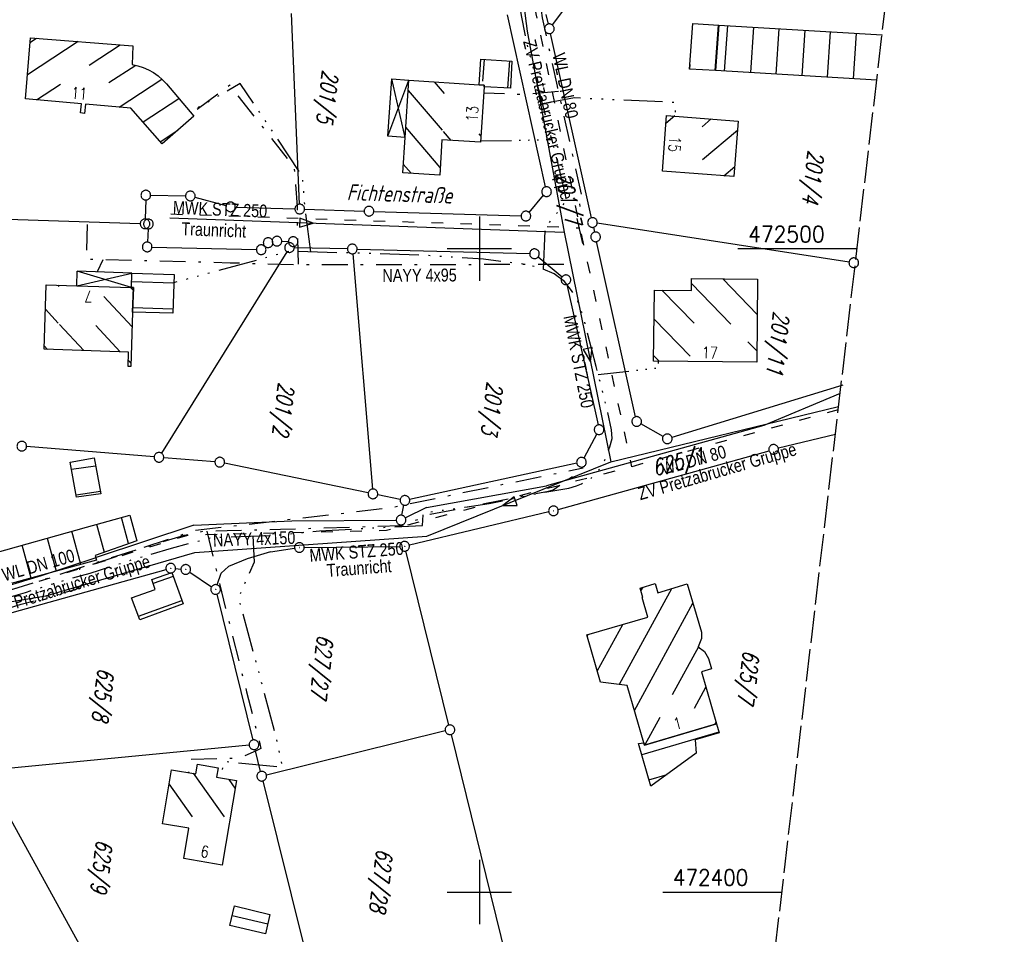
# Model space of a CAD drawing. Extents: x 510637 to 511182, y 471777 to 472747.
# Tile 35 of 42: x 511029 to 511182, y 472393 to 472536. Entities that reach past the tile are written whole.
import ezdxf
from ezdxf.enums import TextEntityAlignment as Align

# ---------------------------------------------------------------- set-up
doc = ezdxf.new("R2010")
doc.units = 0
doc.header["$LTSCALE"] = 10
doc.header["$MEASUREMENT"] = 0
for name, pattern in [('ACAD_ISO03W100', [30, 12, -18]), ('ACAD_ISO14W100', [25.5, 12, -3, 0.5, -3, 0.5, -3, 0.5, -3]), ('LT00', [0]), ('LT08', [0.42, 0.2, -0.1, 0.02, -0.1]), ('LT14', [0.6, 0.5, -0.1])]:
    doc.linetypes.add(name, pattern=pattern)
doc.layers.get('0').update_dxf_attribs({"linetype": 'LT00'})
doc.layers.add('-BLATT_94-RAND', color=7, linetype='LT14', plot=False)
for name, color, linetype in [('ABWASSERLTG', 24, 'LT00'), ('ABWASSERLTG_FLIEßPF', 26, 'Continuous'), ('ABWASSERLTG_TEXT', 26, 'Continuous'), ('DFK_BEB_SCHR', 254, 'LT00'), ('DFK_BEBAUUNG', 250, 'LT00'), ('DFK_BES-NAME', 255, 'LT00'), ('DFK_FLUR_NR', 250, 'LT00'), ('DFK_GZPKT', 250, 'LT00'), ('DFK_KATASTER', 250, 'LT00'), ('STROM_TEXT', 80, 'Continuous'), ('STROM_UNTER', 80, 'LT08'), ('TELEKOM', 210, 'ACAD_ISO14W100'), ('V94_RASTER', 250, 'LT00'), ('WASSERLTG', 130, 'ACAD_ISO03W100'), ('WASSERLTG_TEXT', 130, 'Continuous')]:
    doc.layers.add(name, color=color, linetype=linetype)
doc.styles.get("Standard").update_dxf_attribs({"font": 'romans.shx'})
doc.styles.add('Versorgungsltg', font='ARIAL.TTF', dxfattribs={"width": 0.8, "height": 2})

# ---------------------------------------------------------------- blocks, each defined once
blk = doc.blocks.new('SYMB0003')
at = {"color": 0, "linetype": 'ByBlock'}
for p, q in [((-0.015712, 0), (0.010166, 0.012015)), ((0, -0.021257), (-0.015712, 0)), ((0.010166, 0.012015), (0, -0.021257))]:
    blk.add_line(p, q, dxfattribs=at)
for points in [[(-0.031395, 0.499013), (-0.093691, 0.491144), (-0.154509, 0.475528), (-0.21289, 0.452414), (-0.267913, 0.422164), (-0.318712, 0.385257), (-0.364484, 0.342274), (-0.404509, 0.293893), (-0.438154, 0.240877), (-0.464888, 0.184062), (-0.484292, 0.124345), (-0.496058, 0.062667), (-0.5, 0)], [(-0.5, 0), (-0.496058, -0.062667), (-0.484292, -0.124345), (-0.464888, -0.184062), (-0.438154, -0.240877), (-0.404509, -0.293893), (-0.364485, -0.342274), (-0.318712, -0.385257), (-0.267914, -0.422164), (-0.21289, -0.452414), (-0.154509, -0.475529), (-0.093691, -0.491144), (-0.031395, -0.499014), (0.031395, -0.499014)], [(0.5, 0), (0.496057, 0.062667), (0.484292, 0.124345), (0.464888, 0.184062), (0.438153, 0.240877), (0.404509, 0.293893), (0.364484, 0.342274), (0.318712, 0.385257), (0.267913, 0.422164), (0.21289, 0.452414), (0.154509, 0.475528), (0.093691, 0.491144), (0.031395, 0.499013), (-0.031395, 0.499013)], [(0.031395, -0.499014), (0.093691, -0.491144), (0.154509, -0.475529), (0.21289, -0.452414), (0.267914, -0.422164), (0.318712, -0.385257), (0.364485, -0.342274), (0.404509, -0.293893), (0.438154, -0.240877), (0.464889, -0.184062), (0.484292, -0.124345), (0.496058, -0.062667), (0.5, 0)]]:
    blk.add_lwpolyline(points, dxfattribs=at)
blk = doc.blocks.new('SYMB7010')
at = {"color": 0, "linetype": 'ByBlock'}
for points in [[(-0.031408, 0.499213), (-0.093728, 0.49134), (-0.15457, 0.475719), (-0.212975, 0.452595), (-0.268021, 0.422333), (-0.31884, 0.385411), (-0.36463, 0.342411), (-0.40467, 0.29401), (-0.438329, 0.240973), (-0.465074, 0.184136), (-0.484486, 0.124395), (-0.496256, 0.062692), (-0.5002, 0)], [(-0.5002, 0), (-0.496256, -0.062692), (-0.484486, -0.124395), (-0.465075, -0.184136), (-0.438329, -0.240973), (-0.404671, -0.29401), (-0.36463, -0.342411), (-0.31884, -0.385411), (-0.268021, -0.422333), (-0.212975, -0.452595), (-0.154571, -0.475719), (-0.093728, -0.49134), (-0.031408, -0.499213), (0.031408, -0.499213)], [(0.5002, 0), (0.496256, 0.062692), (0.484485, 0.124395), (0.465074, 0.184136), (0.438329, 0.240973), (0.40467, 0.29401), (0.36463, 0.342411), (0.31884, 0.385411), (0.268021, 0.422333), (0.212975, 0.452595), (0.15457, 0.475719), (0.093728, 0.49134), (0.031408, 0.499213), (-0.031408, 0.499213)], [(0.031408, -0.499213), (0.093728, -0.491341), (0.15457, -0.475719), (0.212975, -0.452595), (0.268021, -0.422333), (0.31884, -0.385411), (0.36463, -0.342411), (0.404671, -0.294011), (0.438329, -0.240974), (0.465075, -0.184136), (0.484486, -0.124395), (0.496256, -0.062692), (0.500201, 0)]]:
    blk.add_lwpolyline(points, dxfattribs=at)
blk = doc.blocks.new('ABWASSER-FLIEßPF')
at = {"layer": 'ABWASSERLTG_FLIEßPF'}
for p, q in [((0, 0), (-0.211, 0.07)), ((-0.211, 0.07), (-0.211, -0.07)), ((-0.211, -0.07), (0, 0))]:
    blk.add_line(p, q, dxfattribs=at)

msp = doc.modelspace()

# ---------------------------------------------------------------- linework, layer by layer
at = {"layer": '-BLATT_94-RAND'}
msp.add_lwpolyline([(510744.52, 472747.01), (510637.26, 471828.25), (511074.29, 471777.23), (511181.55, 472695.99), (510744.52, 472747.01)], dxfattribs=at)
at = {"layer": 'ABWASSERLTG', "flags": 128}
for points in [[(511112.9, 472581.8), (511106.36, 472541.87), (511107.39, 472533.79), (511113.15, 472502.59), (511120.39, 472466.86)], [(511051.88, 472504.79), (511080.3, 472503.75), (511113.15, 472502.59)], [(511032.63, 472446.04), (511055.75, 472452.76), (511091.84, 472455.34), (511120.39, 472466.86), (511155.81, 472475.47)], [(510961.97, 472390.36), (510967.5, 472395.26), (510959.46, 472426.38), (510986.31, 472433.18), (511016.33, 472443.33), (511032.63, 472446.04)]]:
    msp.add_lwpolyline(points, dxfattribs=at)
at = {"layer": 'DFK_BEB_SCHR'}
for p, q in [((511136.63, 472527.69), (511137.12, 472534.75)), ((511138.1, 472527.61), (511138.59, 472534.67)), ((511142.59, 472534.43), (511142.1, 472527.37)), ((511146.09, 472527.13), (511146.58, 472534.2)), ((511150.57, 472533.96), (511150.08, 472526.89)), ((511154.07, 472526.66), (511154.57, 472533.73)), ((511158.56, 472533.49), (511158.07, 472526.42)), ((511162.55, 472533.19), (511162.55, 472533.26)), ((511037.66, 472532.2), (511029.76, 472527.02)), ((511030.15, 472532.07), (511031.15, 472532.72)), ((511039.37, 472528.55), (511044.17, 472531.69)), ((511046.58, 472528.49), (511042.42, 472525.76)), ((511100.72, 472529.42), (511100.46, 472526.06)), ((511104.39, 472524.97), (511104.71, 472529.19)), ((511132.68, 472528.64), (511132.64, 472527.93)), ((511031.15, 472523.15), (511034.89, 472525.6)), ((511044, 472522.01), (511050.63, 472526.36)), ((511094.55, 472524.15), (511093.02, 472525.94)), ((511088.9, 472524.59), (511094.19, 472518.42)), ((511053.29, 472523.32), (511047.72, 472519.67)), ((511130.36, 472520.63), (511128.98, 472519.45)), ((511134.59, 472518.97), (511136, 472520.18)), ((511050.38, 472516.63), (511053.15, 472518.45)), ((511093.89, 472512.63), (511088.53, 472518.88)), ((511094.36, 472518.23), (511095.55, 472516.84)), ((511100.24, 472517.51), (511099.93, 472517.87)), ((511140.08, 472518.4), (511134.67, 472513.79)), ((511088.16, 472513.16), (511089.4, 472511.72)), ((511137.96, 472511.34), (511139.66, 472512.78)), ((511052.49, 472494.66), (511045.95, 472494.87)), ((511143.16, 472489.8), (511137.79, 472495.32)), ((511034.71, 472494.12), (511034.52, 472494.33)), ((511046.22, 472493.51), (511045.79, 472493.97)), ((511133.35, 472488.41), (511128.34, 472493.56)), ((511132.94, 472494.57), (511139.07, 472488.27)), ((511041.65, 472492.55), (511046.03, 472487.85)), ((511032.55, 472490.58), (511034.53, 472488.45)), ((511046.13, 472490.86), (511052.35, 472490.66)), ((511127.13, 472489.07), (511132.74, 472483.3)), ((511034.75, 472488.22), (511038.53, 472484.17)), ((511044.17, 472483.98), (511040.38, 472488.04)), ((511032.89, 472484.35), (511032.35, 472484.93)), ((511141.72, 472485.54), (511143.1, 472484.13)), ((511045.86, 472482.17), (511045.44, 472482.62)), ((511127.91, 472482.53), (511127.05, 472483.41)), ((511040.34, 472466.22), (511036.62, 472465.7)), ((511037.31, 472461.76), (511041.1, 472462.29)), ((511045.47, 472454.16), (511044.37, 472458.24)), ((511040.51, 472457.17), (511041.68, 472452.84)), ((511032.81, 472455.02), (511034.2, 472449.86)), ((511038.06, 472450.92), (511036.66, 472456.1)), ((511030.34, 472448.81), (511028.95, 472453.94)), ((511052.42, 472449.07), (511049.29, 472447.94)), ((511125.09, 472446.8), (511125.42, 472447.39)), ((511129.84, 472447.15), (511121.72, 472432.27)), ((511047, 472442.88), (511053.77, 472445.3)), ((511124.07, 472428.23), (511133.17, 472444.9)), ((511118.3, 472434.35), (511122.26, 472441.6)), ((511116.84, 472440.02), (511116.72, 472439.8)), ((511134.02, 472438.11), (511129.96, 472430.66)), ((511133.39, 472428.61), (511135.17, 472431.87)), ((511128.04, 472427.16), (511125.71, 472422.87)), ((511136.74, 472426.4), (511136.56, 472426.06)), ((511137.2, 472424.83), (511125.22, 472421.31)), ((511055.5, 472418.46), (511060.31, 472411.69)), ((511126.34, 472417.47), (511129.16, 472418.3)), ((511055.38, 472411.71), (511051.77, 472416.8)), ((511062.03, 472416.17), (511061.08, 472417.52)), ((511061.56, 472396.38), (511067.11, 472395.08))]:
    msp.add_line(p, q, dxfattribs=at)
at = {"layer": 'DFK_BEBAUUNG'}
for p, q in [((511085.78, 472517.47), (511086.37, 472526.39)), ((511085.78, 472517.47), (511089.01, 472526.21)), ((511088.43, 472517.3), (511086.37, 472526.39)), ((511086.37, 472526.39), (511089.01, 472526.21)), ((511088.43, 472517.3), (511085.78, 472517.47)), ((511037.43, 472494.24), (511037.5, 472496.49)), ((511045.92, 472493.97), (511037.5, 472496.49)), ((511045.99, 472496.21), (511037.5, 472496.49)), ((511037.43, 472494.24), (511045.99, 472496.21))]:
    msp.add_line(p, q, dxfattribs=at)
for points in [[(511137.17, 472534.75, 0), (511136.68, 472527.69, 0), (511132.63, 472527.93, 0), (511133.17, 472534.99, 0), (511137.17, 472534.75, 0)], [(511136.68, 472527.69, 0), (511137.17, 472534.75, 0), (511162.56, 472533.26, 0)], [(511051.35, 472525.61, 0), (511055.6, 472520.59, 0), (511050.68, 472516.29, 0), (511045.82, 472521.85, 0), (511038.76, 472522.48, 0), (511038.63, 472521.04, 0), (511038.02, 472521.1, 0), (511038.14, 472522.53, 0), (511029.47, 472523.3, 0), (511030.21, 472532.79, 0), (511046.11, 472531.54, 0), (511046.02, 472528.61, 0)], [(511046.02, 472528.61, 0), (511046.89, 472528.43, 0), (511047.74, 472528.16, 0), (511048.56, 472527.8, 0), (511049.34, 472527.37, 0), (511050.07, 472526.85, 0), (511050.74, 472526.26, 0), (511051.35, 472525.61, 0)], [(511100.73, 472525.16, 0), (511100.75, 472525.42, 0), (511099.93, 472525.47, 0), (511100.19, 472529.45, 0), (511105.02, 472529.17, 0), (511104.83, 472524.95, 0), (511100.73, 472525.16, 0)], [(511161.73, 472526.2, 0), (511136.68, 472527.69, 0)], [(511100.75, 472525.42, 0), (511100.73, 472525.16, 0), (511100.18, 472516.54, 0), (511094.14, 472516.93, 0), (511093.82, 472511.43, 0), (511088.07, 472511.81, 0), (511088.43, 472517.3, 0), (511089.01, 472526.21, 0), (511099.93, 472525.47, 0), (511100.75, 472525.42, 0)], [(511129.08, 472520.73, 0), (511140.19, 472519.84, 0), (511139.54, 472511.22, 0), (511128.42, 472512.06, 0), (511129.08, 472520.73, 0)], [(511046.24, 472493.96, 0), (511045.92, 472493.97, 0), (511045.99, 472496.21, 0), (511052.54, 472496, 0), (511052.33, 472489.97, 0), (511046.1, 472490.16, 0), (511046.24, 472493.96, 0)], [(511127.04, 472482.54, 0), (511127.19, 472493.57, 0), (511132.93, 472493.51, 0), (511132.94, 472495.37, 0), (511143.22, 472495.26, 0), (511143.08, 472482.35, 0), (511127.04, 472482.54, 0)], [(511032.33, 472484.37, 0), (511032.68, 472494.39, 0), (511037.43, 472494.24, 0), (511045.92, 472493.97, 0), (511046.24, 472493.96, 0), (511046.1, 472490.16, 0), (511045.84, 472481.67, 0), (511045.41, 472481.68, 0), (511045.48, 472483.94, 0), (511032.33, 472484.37, 0)], [(511041.17, 472461.91, 0), (511037.38, 472461.38, 0), (511036.42, 472466.84, 0), (511040.1, 472467.48, 0), (511041.17, 472461.91, 0)], [(511045.69, 472458.61, 0), (511046.77, 472454.61, 0), (511040.26, 472452.34, 0), (511040.49, 472451.58, 0), (511024.91, 472447.33, 0), (511023.37, 472452.38, 0), (511038.95, 472456.74, 0), (511045.69, 472458.61, 0)], [(511049.07, 472448.56, 0), (511052.2, 472449.68, 0), (511053.96, 472444.78, 0), (511047.2, 472442.32, 0), (511045.95, 472445.75, 0), (511049.61, 472447.04, 0), (511049.07, 472448.56, 0)], [(511136.82, 472426.14, 0), (511125.62, 472422.85, 0), (511125.52, 472423.21, 0), (511122.95, 472432.13, 0), (511118.8, 472432.61, 0), (511116.67, 472439.97, 0), (511126.17, 472442.74, 0), (511125.29, 472445.77, 0), (511125.39, 472445.8, 0), (511124.96, 472447.25, 0), (511127.3, 472447.96, 0), (511127.71, 472446.5, 0), (511132.29, 472447.89, 0), (511134.5, 472440.42, 0), (511134.52, 472439.41, 0), (511133.99, 472438.14, 0), (511134.98, 472437.4, 0), (511135.59, 472436.3, 0), (511136.07, 472434.71, 0), (511134.49, 472434.25, 0), (511136.82, 472426.14, 0)], [(511125.62, 472422.85, 0), (511136.82, 472426.14, 0), (511137.22, 472424.75, 0), (511133.53, 472423.68, 0), (511133.68, 472421.57, 0), (511126.63, 472416.47, 0), (511124.7, 472423.1, 0), (511125.52, 472423.21, 0), (511125.62, 472422.85, 0)], [(511062.23, 472417.32, 0), (511060, 472404.2, 0), (511054.06, 472405.21, 0), (511054.85, 472409.91, 0), (511050.72, 472410.61, 0), (511052.15, 472419.02, 0), (511055.91, 472418.39, 0), (511056.16, 472419.87, 0), (511059.37, 472419.33, 0), (511059.12, 472417.85, 0), (511062.23, 472417.32, 0)], [(511061.91, 472397.84, 0), (511067.44, 472396.54, 0), (511066.75, 472393.49, 0), (511061.19, 472394.82, 0), (511061.91, 472397.84, 0)]]:
    msp.add_polyline3d(points, dxfattribs=at)
at = {"layer": 'DFK_KATASTER'}
for p, q in [((511114.12, 472538.59), (511111.31, 472534.79)), ((511072.04, 472506.92), (511070.77, 472536.56)), ((511110.26, 472509.6), (511104.33, 472536.36)), ((511110.7, 472534.92), (511110.37, 472536.38)), ((511117.4, 472504.8), (511111.02, 472533.46)), ((511048.13, 472507.58), (511048.05, 472504.62)), ((511048.9, 472508.32), (511054.32, 472508.21)), ((511055.79, 472508), (511060.59, 472506.7)), ((511107.7, 472505.65), (511109.94, 472508.3)), ((511062.06, 472506.48), (511071.32, 472506.19)), ((511072.82, 472506.15), (511082.08, 472505.85)), ((511083.58, 472505.81), (511106.46, 472505.1)), ((511047.28, 472503.89), (511009.45, 472505.05)), ((511157.43, 472497.93), (511118.3, 472503.96)), ((511048.52, 472503.09), (511048.4, 472501.03)), ((511117.72, 472503.34), (511117.89, 472502.57)), ((511069.28, 472501.16), (511070.3, 472501.12)), ((511124.27, 472473.88), (511118.21, 472501.11)), ((511049.11, 472500.26), (511065.33, 472499.87)), ((511070.08, 472499.54), (511050.59, 472468.22)), ((511066.61, 472500.38), (511066.63, 472500.41)), ((511079.49, 472499.98), (511071.23, 472500.16)), ((511080.99, 472499.94), (511107.8, 472499.24)), ((511080.3, 472499.21), (511083.38, 472462.64)), ((511109.13, 472498.74), (511112.85, 472495.65)), ((511113.59, 472494.44), (511118.43, 472472.6)), ((511156.46, 472478.77), (511129.91, 472470.67)), ((511156.04, 472477.48), (511144.2, 472472.54)), ((511144.2, 472472.54), (511110.41, 472463.14)), ((511128.54, 472470.82), (511125.08, 472472.78)), ((511118.23, 472471.21), (511116.21, 472467.47)), ((511155.3, 472471.1), (511146.44, 472468.98)), ((511049.44, 472467.64), (511029.63, 472469.25)), ((511058.89, 472466.89), (511050.94, 472467.52)), ((511112.22, 472459.46), (511144.99, 472468.61)), ((511082.71, 472462.04), (511060.37, 472466.68)), ((511115.12, 472466.65), (511089.15, 472461.04)), ((511091.75, 472459.79), (511110.41, 472463.14)), ((511087.69, 472461.03), (511084.18, 472461.74)), ((511087.96, 472458.57), (511088.27, 472460.14)), ((511091.75, 472459.79), (511088.48, 472458.16)), ((511110.77, 472459.09), (511089.1, 472453.92)), ((511055.63, 472457.03), (511040.41, 472452.02)), ((511055.63, 472457.03), (511070.83, 472457.68)), ((511070.83, 472457.68), (511087.06, 472457.82)), ((511072.77, 472453.57), (511087.62, 472453.74)), ((511031.93, 472449.23), (511040.41, 472452.02)), ((511067.52, 472452.86), (511063.92, 472451.79)), ((511067.52, 472452.86), (511071.28, 472453.44)), ((511095.23, 472425.96), (511088.55, 472453.02)), ((511061, 472450.63), (511059.84, 472449.55)), ((511063.92, 472451.79), (511061, 472450.63)), ((511001.04, 472439.79), (511031.93, 472449.23)), ((511027.38, 472443.45), (511051.3, 472450.14)), ((511052.77, 472450.28), (511053.61, 472450.21)), ((511054.98, 472449.73), (511058.38, 472447.46)), ((511059.24, 472447.75), (511059.84, 472449.55)), ((511059.18, 472446.31), (511064.78, 472423.63)), ((511094.68, 472425.05), (511066.9, 472418.19)), ((511095.59, 472424.5), (511105.26, 472385.33)), ((511064.21, 472422.83), (511023.65, 472418.9)), ((511065.99, 472418.74), (511065.14, 472422.17)), ((511023.26, 472418.17), (511037.8, 472391.9)), ((511066.35, 472417.28), (511072.94, 472390.59))]:
    msp.add_line(p, q, dxfattribs=at)
at = {"layer": 'STROM_UNTER', "ltscale": 2, "flags": 128}
for points in [[(511106.95, 472566.97), (511111.99, 472565.11), (511111.99, 472563.01), (511110.6, 472550.87), (511110.24, 472544.06), (511109.53, 472537.26), (511109.73, 472535.89), (511112.06, 472525.27), (511112.85, 472521.79), (511114.71, 472513.39), (511115.9, 472508.05), (511115.35, 472507.93), (511115.7, 472506.1), (511115.11, 472504.91), (511116.26, 472499.69)], [(511071.87, 472497.6), (511071.71, 472504.12), (511071.74, 472506.55), (511071.25, 472512.67), (511061.2, 472525.4), (511055.26, 472520.99)], [(511112.26, 472524.42), (511107.03, 472523.95), (511100.67, 472524.16)], [(511113.12, 472497.56), (511098.59, 472497.52), (511087.67, 472497.48), (511071.72, 472497.48), (511061.24, 472497.77), (511038.95, 472498.36), (511039.08, 472503.74)], [(511041.46, 472498.29), (511040.57, 472496.39)], [(511083.8, 472284.51), (511069.19, 472296.72), (511049.12, 472313.43), (511042.11, 472319.23), (511036.59, 472323.75), (511031.56, 472330.77), (511029.23, 472332.98), (511025.18, 472335.88), (511019.37, 472340.37), (511001.48, 472353.57), (510993.98, 472359.02), (510990.62, 472362.02), (510987.39, 472365.41), (510983.07, 472369.56), (510980.55, 472372.28), (510975.32, 472378.32), (510972.22, 472382.25), (510970.18, 472384.41), (510968.48, 472387.96), (510966.7, 472394.02), (510965.39, 472400.02), (510963.95, 472408.31), (510962.12, 472425.92), (510964.56, 472426.77), (510964.44, 472429.87), (510972.21, 472431.5), (510983.18, 472433.59), (510984.61, 472433.9), (510984.2, 472434.92), (510983.33, 472437.13), (510982.53, 472437.19), (510982.15, 472437.38), (510981.87, 472437.75), (510981.59, 472438.28), (510981.5, 472438.62), (510981.52, 472439.1), (510981.89, 472439.47), (510982.77, 472439.94), (510983.99, 472440.46), (510984.52, 472440.56), (510986.74, 472440.67), (510992.26, 472441.09), (510995.08, 472441.44), (510997.85, 472442.47), (510998.94, 472442.87), (510999.84, 472440.27), (511000.26, 472439.23), (511000.58, 472438.88), (511000.9, 472438.81), (511001.3, 472438.95), (511004.9, 472440.04), (511016.31, 472443.61), (511022.98, 472445.69), (511031.23, 472448.25), (511040.59, 472451.3), (511054.17, 472455.5), (511056.02, 472455.87), (511057.15, 472456.11), (511060.77, 472456.19), (511069.06, 472456.4), (511087.9, 472456.97), (511090.77, 472458.05), (511092.36, 472458.74), (511102.92, 472460.8), (511110.74, 472462.34), (511111.44, 472462.51), (511115.99, 472465.7)], [(510986.96, 472431.38), (510991.59, 472432.63), (510997.46, 472434.88), (511022.65, 472442.84), (511028.78, 472444.75), (511037.25, 472447.05), (511038.45, 472447.95), (511037.85, 472450.3), (511055.8, 472456.23), (511086.02, 472459.73), (511116.11, 472465.95)], [(511057.63, 472456.12), (511060.71, 472443.42), (511063.82, 472431.1), (511065.86, 472423.05), (511066.03, 472422.31), (511065.3, 472421.93), (511062.68, 472420.82), (511055.11, 472420.58), (511054.76, 472418.58)]]:
    msp.add_lwpolyline(points, dxfattribs=at)
at = {"layer": 'TELEKOM', "ltscale": 0.05, "flags": 128}
for points in [[(511109.95, 472496.79), (511110.24, 472503.21), (511113.58, 472507.59), (511111.52, 472515.92), (511109.8, 472522.5), (511107.46, 472531.67), (511106.52, 472536.24), (511106.02, 472539.74), (511105.74, 472545.22), (511111.63, 472545.16), (511112.58, 472552.99), (511113.8, 472563.07), (511114.75, 472572.42), (511115.69, 472581.53), (511117.39, 472595.21), (511119.23, 472608.84), (511121.19, 472628.62), (511123.14, 472644.75), (511099.54, 472644.53)], [(511073.81, 472499.5), (511072.97, 472505.64), (511072.47, 472511.33), (511065.71, 472521.39), (511062.83, 472525.66), (511055.06, 472521.23)], [(511109.78, 472522.58), (511114.74, 472523.48), (511130.38, 472522.78), (511130.45, 472520.62)], [(510952.16, 472463.43), (510953.59, 472460.97), (510955.3, 472458.93), (510957.9, 472456.11), (510959.85, 472453.97), (510961.47, 472451.55), (510963.12, 472448.82), (510963.8, 472447.25), (510965.08, 472445.02), (510967.34, 472442.6), (510968.44, 472441.72), (510971.36, 472440.11), (510973.84, 472439.52), (510976.17, 472439.46), (510979.37, 472439.43), (510983.59, 472439.09), (510983.85, 472439.12), (510984.32, 472437.13), (510986.21, 472437.41), (510989.44, 472438.28), (510993.88, 472439.99), (510999.28, 472441.85), (511000.5, 472438.79), (511004.15, 472439.57), (511009.1, 472441.06), (511014.65, 472442.52), (511019.44, 472443.74), (511024.23, 472445.07), (511029.47, 472446.57), (511034.23, 472448.1), (511039.49, 472449.58), (511045.54, 472451.52), (511052.16, 472453.46), (511058.46, 472455.14), (511068.64, 472455.49), (511075.16, 472456.14), (511085.83, 472456.73), (511091.16, 472456.98), (511091.26, 472458.96), (511097.71, 472459.81), (511101.53, 472460.4), (511109.44, 472462.05), (511113.86, 472462.79), (511115.1, 472463.14), (511115.85, 472463.48), (511116.94, 472464.03), (511117.68, 472464.62), (511118.77, 472465.91), (511119.47, 472467.15), (511120.26, 472469.19), (511120.61, 472470.49), (511120.51, 472471.83), (511119.82, 472475.15), (511118.13, 472481.7), (511116, 472489.9), (511115.2, 472492.09), (511114.31, 472493.52), (511113.21, 472494.91), (511111.63, 472496.1), (511109.69, 472496.9), (511107.21, 472497.54), (511100.61, 472498.38), (511091.75, 472498.95), (511081.33, 472499.29), (511070.41, 472499.59), (511052.22, 472494.63)], [(511064.77, 472455.36), (511064.99, 472451.29), (511062.54, 472445.77), (511068.12, 472425.1), (511069.38, 472419.38), (511060.29, 472420.27), (511059.66, 472417.76)]]:
    msp.add_lwpolyline(points, dxfattribs=at)
at = {"layer": 'TELEKOM', "ltscale": 0.04, "flags": 128}
for points in [[(511100.19, 472516.75), (511111.25, 472516.97)], [(511118.45, 472480.43), (511127.9, 472481.49), (511127.8, 472482.53)]]:
    msp.add_lwpolyline(points, dxfattribs=at)
at = {"layer": 'V94_RASTER'}
for p, q in [((511100, 472505), (511100, 472495)), ((511105, 472500), (511095, 472500)), ((511158.67, 472500), (511140.17, 472500)), ((511100, 472405), (511100, 472395)), ((511095, 472400), (511105, 472400)), ((511128.5, 472400), (511147, 472400))]:
    msp.add_line(p, q, dxfattribs=at)
at = {"layer": 'WASSERLTG', "ltscale": 0.015, "flags": 128}
for points in [[(511107.96, 472542.06), (511108.78, 472536.53), (511115.61, 472503.23), (511123.64, 472466.11)], [(511107.96, 472542.06), (511108.78, 472536.53), (511115.61, 472503.23), (511123.64, 472466.11)], [(511052.06, 472505.4), (511113.68, 472503.36), (511115.61, 472503.23)], [(511052.06, 472505.4), (511113.68, 472503.36), (511115.61, 472503.23)], [(511155.75, 472474.97), (511123.64, 472466.11), (511085.54, 472456.19), (511055.96, 472455.48), (511054.46, 472455.39), (510975.43, 472430.93), (510963.49, 472427), (510966.73, 472413.88), (510985.79, 472366.77), (511035.16, 472325.92), (511081.19, 472287.01), (511083.24, 472285.35)], [(511155.75, 472474.97), (511123.64, 472466.11), (511085.54, 472456.19), (511055.96, 472455.48), (511054.46, 472455.39), (510975.43, 472430.93), (510963.49, 472427), (510966.73, 472413.88), (510985.79, 472366.77), (511035.16, 472325.92), (511081.19, 472287.01), (511083.24, 472285.35)]]:
    msp.add_lwpolyline(points, dxfattribs=at)

# ---------------------------------------------------------------- block references
at = {"layer": 'ABWASSERLTG_FLIEßPF', "yscale": 10, "zscale": 10}
for p, xscale, rotation in [((511074.17, 472503.97), 9.999999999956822, 357.9922000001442), ((511117.23, 472482.42), 9.999999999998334, 281.4516747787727), ((511103.63, 472460.1), 9.999999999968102, 198.675691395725)]:
    msp.add_blockref('ABWASSER-FLIEßPF', p, dxfattribs=dict(at, xscale=xscale, rotation=rotation))
at = {"layer": 'DFK_GZPKT', "xscale": 1.499999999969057, "yscale": 1.5, "zscale": 1.5, "rotation": 251.2881100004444}
for name, p in [('SYMB7010', (511110.86, 472534.19)), ('SYMB7010', (511048.15, 472508.33)), ('SYMB7010', (511055.07, 472508.2)), ('SYMB7010', (511110.42, 472508.87)), ('SYMB7010', (511061.31, 472506.5)), ('SYMB7010', (511072.07, 472506.17)), ('SYMB7010', (511082.83, 472505.83)), ('SYMB7010', (511107.21, 472505.08)), ('SYMB7010', (511048.03, 472503.87)), ('SYMB7010', (511048.56, 472503.84)), ('SYMB7010', (511117.56, 472504.07)), ('SYMB7010', (511118.05, 472501.84)), ('SYMB7010', (511048.36, 472500.28)), ('SYMB7010', (511067.16, 472500.94)), ('SYMB7010', (511068.53, 472501.18)), ('SYMB7010', (511070.48, 472500.18)), ('SYMB7010', (511071.05, 472501.1)), ('SYMB7010', (511080.24, 472499.96)), ('SYMB7010', (511066.08, 472499.85)), ('SYMB7010', (511108.55, 472499.22)), ('SYMB7010', (511158.17, 472497.82)), ('SYMB7010', (511113.43, 472495.17)), ('SYMB7010', (511124.43, 472473.15)), ('SYMB7010', (511118.59, 472471.87)), ('SYMB7010', (511129.19, 472470.45)), ('SYMB7010', (511028.88, 472469.31)), ('SYMB7010', (511145.71, 472468.81)), ('SYMB7010', (511050.19, 472467.58)), ('SYMB7010', (511059.64, 472466.83)), ('SYMB7010', (511115.85, 472466.81)), ('SYMB7010', (511083.44, 472461.89)), ('SYMB7010', (511088.42, 472460.88)), ('SYMB0003', (511111.5, 472459.26)), ('SYMB7010', (511087.81, 472457.83)), ('SYMB0003', (511072.02, 472453.56)), ('SYMB0003', (511088.37, 472453.75)), ('SYMB0003', (511052.02, 472450.34)), ('SYMB0003', (511054.36, 472450.15)), ('SYMB0003', (511059, 472447.04)), ('SYMB7010', (511095.41, 472425.23)), ('SYMB7010', (511064.96, 472422.9)), ('SYMB7010', (511066.17, 472418.01))]:
    msp.add_blockref(name, p, dxfattribs=at)

# ---------------------------------------------------------------- texts
at = {"layer": 'ABWASSERLTG_TEXT', "style": 'Versorgungsltg', "width": 0.8}
for s, rotation, p in [('MWK STZ 250', 357.6559, (511059.65, 472505.13)), ('Traunricht', 357.6559, (511058.67, 472501.92)), ('MWK STZ 250', 281.1154, (511114.45, 472482.28)), ('MWK STZ 250', 4.3812, (511080.97, 472451.89)), ('Traunricht', 4.3812, (511081.38, 472449.36))]:
    msp.add_text(s, height=2, rotation=rotation, dxfattribs=at).set_placement(p, align=Align.CENTER)
at = {"layer": 'DFK_BEBAUUNG', "width": 0.8}
for s, rotation, p in [('11', -5.0673, (511036.5, 472523.38)), ('13', -273.6517, (511099.68, 472519.69)), ('15', -94.3532, (511129.54, 472517.55)), ('7', -181.8152, (511039.88, 472493.46)), ('17', -1.4313, (511134.53, 472482.98)), ('1', 14.537, (511130.41, 472425.2)), ('6', -9.6484, (511056.55, 472405.5))]:
    msp.add_text(s, height=1.8, rotation=rotation, dxfattribs=at).set_placement(p)
at = {"layer": 'DFK_BES-NAME', "oblique": 13.754, "width": 0.75}
msp.add_text('Fichtenstraße', height=2.5, rotation=-1.8474, dxfattribs=at).set_placement((511079.35, 472507.54))
at = {"layer": 'DFK_FLUR_NR', "oblique": 13.754, "width": 0.75}
for s, rotation, p in [('201/5', 263.3409, (511075.63, 472527.84)), ('201/4', 263.3409, (511151.09, 472515.37)), ('201/7', -77.9045, (511111.76, 472511.56)), ('201/11', 263.3409, (511145.73, 472490.35)), ('201/2', 263.3409, (511068.79, 472479.28)), ('201/3', 263.3409, (511101.21, 472479.4)), ('625/1', 14.4206, (511127.25, 472464.66)), ('627/27', 263.3409, (511074.85, 472440.08)), ('625/7', 263.3409, (511141.04, 472437.66)), ('625/8', 263.3409, (511040.75, 472434.9)), ('625/9', 263.3409, (511040.51, 472408.22)), ('627/28', 263.3409, (511084.06, 472406.8))]:
    msp.add_text(s, height=2.5, rotation=rotation, dxfattribs=at).set_placement(p)
at = {"layer": 'STROM_TEXT', "style": 'Versorgungsltg', "width": 0.8}
for s, rotation, p in [('NAYY 4x95', 0.4154, (511090.7, 472494.88)), ('NAYY 4x150', 2.0058, (511065.02, 472453.91))]:
    msp.add_text(s, height=2, rotation=rotation, dxfattribs=at).set_placement(p, align=Align.CENTER)
at = {"layer": 'V94_RASTER'}
for s, width, p in [(' 472500', 0.924, (511140.17, 472501)), (' 472400', 0.911, (511128.5, 472401))]:
    msp.add_text(s, height=2.5, rotation=0.0005, dxfattribs=dict(at, width=width)).set_placement(p)
at = {"layer": 'WASSERLTG_TEXT', "style": 'Versorgungsltg', "width": 0.8}
for s, rotation, p in [('ZV Pretzabrucker Gruppe', 283.4905, (511109.73, 472519.84)), ('WL DN 80', 281.7942, (511112.38, 472525.14)), ('ZV Pretzabrucker Gruppe', 16.1378, (511137.22, 472464.43)), ('WL DN 80', 15.7884, (511133.56, 472466.18)), ('ZV Pretzabrucker Gruppe', 17.3065, (511036.87, 472446.78)), ('WL DN 100', 15.7884, (511031.72, 472449.86))]:
    msp.add_text(s, height=2, rotation=rotation, dxfattribs=at).set_placement(p, align=Align.CENTER)

doc.saveas('drawing.dxf')
